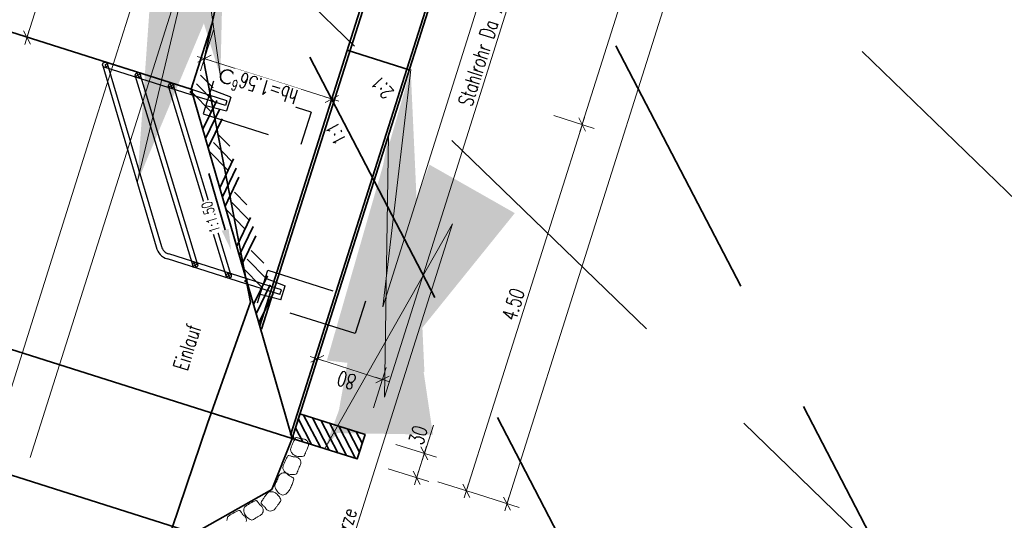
# Model space of a CAD drawing. Header units: metres. Extents: x -11 to 3521450, y 0 to 5943726.
# Tile 83 of 96: x 3521394 to 3521405, y 5943336 to 5943342. Entities that reach past the tile are written whole.
import ezdxf

# ---------------------------------------------------------------- set-up
doc = ezdxf.new("R2010")
doc.units = ezdxf.units.M
doc.header["$PDMODE"] = 35
doc.header["$PDSIZE"] = 0.1
for name, pattern in [('AUSGEZOGEN', [2, 1, 1]), ('JIS_02_0.7', [1.35, 0.75, -0.6]), ('SHORT_DASH', [1.6, 0.8, -0.8]), ('STRICHPUNKT2_2', [6.35, 3.175, -1.5875, 0, -1.5875]), ('Verdeckt2', [4.7625, 3.175, -1.5875]), ('VERDECKT2_2', [2.38125, 1.5875, -0.79375])]:
    doc.linetypes.add(name, pattern=pattern)
for name, color, linetype in [('IB_LIRA_018', 3, 'Continuous'), ('IBJ_Sonstiges', 10, 'Continuous'), ('T__SCHR', 1, 'Continuous'), ('T__TEXT', 2, 'Continuous'), ('T__VERM', 3, 'Continuous')]:
    doc.layers.add(name, color=color, linetype=linetype)
doc.layers.add('IBJ_Bestand', color=7, linetype='Continuous', true_color=0x898989)
doc.layers.add('IBJ_Rückbau', color=40, linetype='Continuous', true_color=0xffbf00)
doc.layers.add('IBJ_Hilfslinien', color=210, linetype='Continuous', plot=False)
doc.styles.add('SIMPLEX7', font='simplexd.shx', dxfattribs={"width": 0.7})
doc.styles.add('SIMPLEX8', font='simplexd.shx', dxfattribs={"width": 0.8})
doc.styles.get("Standard").update_dxf_attribs({"font": 'simplex.shx', "width": 0.7})
doc.dimstyles.new('SOFI25$0', dxfattribs={"dimtxt": 2.5, "dimasz": 0.25, "dimexe": 0.18, "dimexo": 0.0625, "dimgap": 0.675, "dimtad": 1, "dimdec": 3, "dimrnd": 0.001, "dimzin": 0, "dimdsep": 46, "dimtxsty": 'Standard', "dimblk1": 'SOF_BEMSTR1', "dimblk2": 'SOF_BEMSTR2', "dimsah": 1, "dimcen": 2.5, "dimse1": 1, "dimse2": 1, "dimclrd": 1, "dimclre": 1, "dimclrt": 1, "dimadec": 0, "dimazin": 0, "dimtfac": 1, "dimtdec": 3, "dimtmove": 0, "dimatfit": 3, "dimfxl": 1, "dimtolj": 1, "dimtzin": 0, "dimlwd": 0, "dimlwe": 0, "dimarcsym": 0})
doc.dimstyles.new('SOFI35$0', dxfattribs={"dimtxt": 3.5, "dimasz": 0.35, "dimexe": 0.18, "dimexo": 0.0625, "dimgap": 0.945, "dimtad": 1, "dimdec": 3, "dimrnd": 0.001, "dimzin": 0, "dimdsep": 46, "dimtxsty": 'Standard', "dimblk1": 'SOF_BEMSTR1', "dimblk2": 'SOF_BEMSTR2', "dimsah": 1, "dimcen": 3.5, "dimse1": 1, "dimse2": 1, "dimclrd": 1, "dimclre": 1, "dimclrt": 2, "dimadec": 0, "dimazin": 0, "dimtfac": 1, "dimtdec": 3, "dimtmove": 0, "dimatfit": 3, "dimfxl": 1, "dimtolj": 1, "dimtzin": 0, "dimlwd": 0, "dimlwe": 0, "dimarcsym": 0})
doc.dimstyles.new('SOFI35$7', dxfattribs={"dimscale": 0, "dimtxt": 3.5, "dimasz": 3.5, "dimexe": 0.18, "dimexo": 0.0625, "dimgap": 0.945, "dimtad": 1, "dimdec": 3, "dimrnd": 0.001, "dimzin": 0, "dimdsep": 46, "dimtxsty": 'Standard', "dimblk1": 'SOF_BEMSTR1', "dimblk2": 'SOF_BEMSTR2', "dimcen": 3.5, "dimse1": 1, "dimse2": 1, "dimclrd": 1, "dimclre": 1, "dimclrt": 2, "dimadec": 0, "dimazin": 0, "dimtfac": 1, "dimtdec": 3, "dimtmove": 0, "dimatfit": 0, "dimfxl": 1, "dimtolj": 1, "dimtzin": 0, "dimlwd": 0, "dimlwe": 0, "dimarcsym": 0})

# ---------------------------------------------------------------- blocks, each defined once
blk = doc.blocks.new('Druckbereich')
at = {"layer": 'IBJ_Sonstiges', "color": 7, "linetype": 'Verdeckt2', "lineweight": 35}
for p in [(70.733, 157.847, 0), (75.733, 157.847, 0)]:
    blk.add_line(p, (80.733, 167.847, 0), dxfattribs=at)
at = {"layer": 'T__TEXT', "char_height": 0.31023, "attachment_point": 1, "style": 'SIMPLEX8'}
for s, insert, rotation in [('{\\H0.5x;1:1}', (78.799, 166.227), 45), ('{\\H0.5x;2:1}', (79.492, 165.836), 60)]:
    blk.add_mtext_dynamic_manual_height_columns(s, width=7.19212, gutter_width=0.776, heights=[0], dxfattribs=dict(at, insert=insert, rotation=rotation))
blk = doc.blocks.new('A$C2bd612a1')
at = {"layer": 'IBJ_Sonstiges', "rotation": 359.9886756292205}
blk.add_blockref('Druckbereich', (-83.351, -168.328, 0), dxfattribs=at)
blk = doc.blocks.new('A$C9e748f13')
at = {"layer": 'T__VERM', "linetype": 'AUSGEZOGEN', "lineweight": 35}
blk.add_blockref('A$C2bd612a1', (1.099, -0.282, 0), dxfattribs=at)
blk = doc.blocks.new('A$C938e4b3e')
at = {"layer": 'IBJ_Sonstiges', "color": 2, "linetype": 'Continuous', "lineweight": 35}
blk.add_blockref('A$C9e748f13', (0.85, 0), dxfattribs=at)
blk = doc.blocks.new('Lichtraumprofil GC')
at = {"layer": 'IB_LIRA_018', "color": 252, "linetype": 'STRICHPUNKT2_2'}
blk.add_line((-50.599, -150.869), (-50.561, -143.87, 0), dxfattribs=at)
at = {"layer": 'IB_LIRA_018', "color": 252}
for p, q in [((-51.673, -144.214, 0), (-52.075, -144.511, 0)), ((-50.563, -144.22, 0), (-51.673, -144.214, 0)), ((-50.563, -144.22, 0), (-49.453, -144.225, 0)), ((-49.453, -144.225, 0), (-49.055, -144.528, 0)), ((-52.08, -145.461, 0), (-52.075, -144.511, 0)), ((-49.06, -145.478, 0), (-49.055, -144.528, 0)), ((-51.636, -144.714, 0), (-52.038, -145.012, 0)), ((-50.566, -144.719, 0), (-51.636, -144.714, 0)), ((-50.566, -144.719, 0), (-49.496, -144.725, 0)), ((-49.496, -144.725, 0), (-49.098, -145.027, 0)), ((-52.038, -145.012, 0), (-52.04, -145.462, 0)), ((-49.098, -145.027, 0), (-49.1, -145.477, 0)), ((-52.43, -145.46, 0), (-53.08, -147.306, 0)), ((-50.57, -145.469, 0), (-52.43, -145.46, 0)), ((-50.57, -145.469, 0), (-48.71, -145.479, 0)), ((-48.71, -145.479, 0), (-48.08, -147.333, 0)), ((-53.096, -150.356), (-53.08, -147.306, 0)), ((-48.096, -150.383), (-48.08, -147.333, 0)), ((-51.313, -150.366), (-53.096, -150.356)), ((-51.35, -150.365), (-51.351, -150.538)), ((-51.314, -150.404), (-51.313, -150.366)), ((-51.269, -150.404), (-51.314, -150.404)), ((-51.269, -150.404), (-51.268, -150.366)), ((-49.923, -150.373), (-51.268, -150.366)), ((-49.924, -150.411), (-49.923, -150.373)), ((-49.924, -150.411), (-49.879, -150.411)), ((-49.879, -150.411), (-49.878, -150.373)), ((-49.878, -150.373), (-48.096, -150.383)), ((-49.842, -150.373), (-49.843, -150.546)), ((-51.899, -150.745), (-51.877, -150.535)), ((-51.688, -150.536), (-51.877, -150.535)), ((-51.688, -150.536), (-51.54, -150.512)), ((-51.598, -150.521), (-51.599, -150.746)), ((-51.538, -150.512), (-51.514, -150.512)), ((-51.506, -150.515), (-51.479, -150.548)), ((-51.455, -150.537), (-51.464, -150.548)), ((-51.251, -150.538), (-51.455, -150.537)), ((-51.199, -150.517), (-51.227, -150.549)), ((-51.166, -150.514), (-51.192, -150.513)), ((-51.108, -150.549), (-51.161, -150.515)), ((-50.086, -150.554), (-50.033, -150.521)), ((-50.027, -150.52), (-50.002, -150.52)), ((-49.994, -150.523), (-49.967, -150.556)), ((-49.687, -150.525), (-49.715, -150.557)), ((-49.655, -150.522), (-49.68, -150.521)), ((-49.506, -150.547), (-49.653, -150.522)), ((-49.596, -150.532), (-49.597, -150.757)), ((-51.87, -150.611), (-51.883, -150.592)), ((-51.863, -150.745), (-51.87, -150.611)), ((-51.598, -150.612), (-51.87, -150.611)), ((-51.107, -150.549), (-51.598, -150.612)), ((-51.251, -150.538), (-51.242, -150.549)), ((-51.107, -150.549), (-50.797, -150.581)), ((-50.797, -150.581), (-50.798, -150.751)), ((-50.597, -150.582), (-50.797, -150.581)), ((-50.597, -150.582), (-50.397, -150.583)), ((-50.397, -150.583), (-50.398, -150.753)), ((-50.087, -150.554), (-50.397, -150.583)), ((-50.087, -150.554), (-49.596, -150.623)), ((-49.943, -150.545), (-49.952, -150.556)), ((-49.943, -150.545), (-49.739, -150.546)), ((-49.739, -150.546), (-49.73, -150.557)), ((-49.596, -150.623), (-49.324, -150.624)), ((-49.506, -150.547), (-49.317, -150.548)), ((-49.332, -150.758), (-49.324, -150.624)), ((-49.324, -150.624), (-49.311, -150.606)), ((-49.297, -150.759), (-49.317, -150.548)), ((-50.598, -150.752), (-51.899, -150.745)), ((-50.598, -150.752), (-49.297, -150.759))]:
    blk.add_line(p, q, dxfattribs=at)
at = {"layer": 'IB_LIRA_018', "color": 252, "linetype": 'VERDECKT2_2'}
for p, q in [((-52.281, -146.465, 0), (-51.641, -145.624, 0)), ((-51.641, -145.624, 0), (-50.571, -145.629, 0)), ((-49.501, -145.635, 0), (-50.571, -145.629, 0)), ((-48.869, -146.484, 0), (-49.501, -145.635, 0)), ((-52.439, -146.77, 0), (-52.281, -146.465, 0)), ((-48.715, -146.789, 0), (-48.869, -146.484, 0)), ((-52.439, -146.77, 0), (-52.277, -149.981)), ((-48.715, -146.789, 0), (-48.911, -149.998)), ((-52.277, -149.981), (-52.177, -149.981)), ((-51.87, -150.283), (-52.177, -149.981)), ((-49.32, -150.296), (-49.011, -149.998)), ((-48.911, -149.998), (-49.011, -149.998)), ((-51.431, -150.285), (-51.87, -150.283)), ((-51.268, -150.286), (-49.923, -150.293)), ((-49.76, -150.294), (-49.32, -150.296))]:
    blk.add_line(p, q, dxfattribs=at)
at = {"layer": 'IB_LIRA_018', "color": 252, "linetype": 'Verdeckt2'}
for p, q in [((-52.792, -149.598), (-52.78, -147.308, 0)), ((-52.78, -147.308, 0), (-52.412, -147.31, 0)), ((-48.38, -147.331, 0), (-48.748, -147.329, 0)), ((-48.392, -149.621), (-48.38, -147.331, 0)), ((-53.092, -149.596), (-52.296, -149.6)), ((-48.092, -149.623), (-48.888, -149.618)), ((-51.432, -150.365), (-51.431, -150.285)), ((-51.268, -150.366), (-51.268, -150.286)), ((-49.923, -150.293), (-49.923, -150.373)), ((-49.76, -150.294), (-49.76, -150.374))]:
    blk.add_line(p, q, dxfattribs=at)
at = {"layer": 'IB_LIRA_018', "color": 252}
for points in [[(-51.386, -150.379, 0.078026), (-51.386, -150.38), (-51.387, -150.415, 0.291961), (-51.386, -150.417), (-51.364, -150.428, -0.22882), (-51.362, -150.431, -0.029246), (-51.36, -150.442, -0.014803), (-51.359, -150.455, -0.010518), (-51.359, -150.474, -0.010518), (-51.359, -150.493, -0.014803), (-51.36, -150.507, -0.027896), (-51.362, -150.517, -0.331975), (-51.367, -150.521), (-51.402, -150.525), (-51.424, -150.526, 0.403193), (-51.426, -150.528), (-51.426, -150.535, 0.414214), (-51.424, -150.537), (-51.351, -150.538), (-51.278, -150.538, 0.414214), (-51.276, -150.535), (-51.276, -150.529, 0.403193), (-51.278, -150.526), (-51.3, -150.525), (-51.335, -150.521, -0.331975), (-51.34, -150.517, -0.027896), (-51.341, -150.507, -0.014803), (-51.342, -150.493, -0.010518), (-51.342, -150.474, -0.010518), (-51.342, -150.455, -0.014803), (-51.341, -150.442, -0.029246), (-51.339, -150.431, -0.22882), (-51.336, -150.428), (-51.315, -150.418, 0.291961), (-51.314, -150.416), (-51.314, -150.38, 0.078026), (-51.314, -150.38)], [(-49.878, -150.387, 0.078026), (-49.878, -150.388), (-49.879, -150.423, 0.291961), (-49.877, -150.425), (-49.856, -150.436, -0.22882), (-49.853, -150.439, -0.029246), (-49.852, -150.45, -0.014803), (-49.851, -150.463, -0.010518), (-49.851, -150.482, -0.010518), (-49.851, -150.501, -0.014803), (-49.852, -150.515, -0.027896), (-49.854, -150.525, -0.331975), (-49.858, -150.529), (-49.894, -150.533), (-49.915, -150.534, 0.403193), (-49.918, -150.536), (-49.918, -150.543, 0.414214), (-49.915, -150.545), (-49.843, -150.546), (-49.77, -150.546, 0.414214), (-49.768, -150.543), (-49.767, -150.537, 0.403193), (-49.77, -150.534), (-49.791, -150.533), (-49.827, -150.529, -0.331975), (-49.831, -150.525, -0.027896), (-49.833, -150.515, -0.014803), (-49.834, -150.501, -0.010518), (-49.834, -150.482, -0.010518), (-49.834, -150.463, -0.014803), (-49.832, -150.45, -0.029246), (-49.831, -150.439, -0.22882), (-49.828, -150.436), (-49.807, -150.426, 0.291961), (-49.805, -150.424), (-49.806, -150.388, 0.078026), (-49.806, -150.388)]]:
    blk.add_lwpolyline(points, format="xyb", dxfattribs=at)
for centre, radius, start, end in [((-51.378, -150.382), 0.00834, 123.6153, 160.8051), ((-51.365, -150.394), 0.0259, 111.7788, 134.1015), ((-51.356, -150.416), 0.0503, 99.2357, 111.7788), ((-51.35, -150.452), 0.0869, 90.1644, 99.2357), ((-51.351, -150.452), 0.0869, 80.1573, 89.2285), ((-51.345, -150.416), 0.0503, 67.6141, 80.1573), ((-51.336, -150.394), 0.0259, 45.2915, 67.6141), ((-51.322, -150.382), 0.00834, 18.5878, 55.7777), ((-49.87, -150.39), 0.00834, 123.6153, 160.8051), ((-49.856, -150.402), 0.0259, 111.7788, 134.1015), ((-49.847, -150.424), 0.0503, 99.2357, 111.7788), ((-49.841, -150.46), 0.0869, 90.1644, 99.2357), ((-49.843, -150.46), 0.0869, 80.1573, 89.2285), ((-49.837, -150.424), 0.0503, 67.6141, 80.1573), ((-49.827, -150.402), 0.0259, 45.2915, 67.6141), ((-49.814, -150.39), 0.00834, 18.5878, 55.7777), ((-51.538, -150.522), 0.01, 89.6965, 99.2705), ((-51.514, -150.522), 0.01, 39.7267, 89.6965), ((-51.192, -150.523), 0.01, 89.6965, 139.6662), ((-51.166, -150.524), 0.01, 57.6911, 89.6965), ((-50.027, -150.53), 0.01, 89.6965, 121.7018), ((-50.002, -150.53), 0.01, 39.7267, 89.6965), ((-49.68, -150.531), 0.01, 89.6965, 139.6662), ((-49.655, -150.532), 0.01, 80.1225, 89.6965), ((-51.471, -150.541), 0.01, 219.7267, 319.6662), ((-51.234, -150.543), 0.01, 219.7267, 319.6662), ((-51.106, -150.546), 0.0025, 237.6911, 264.1689), ((-50.087, -150.552), 0.0025, 275.224, 301.7018), ((-49.959, -150.549), 0.01, 219.7267, 319.6662), ((-49.722, -150.551), 0.01, 219.7267, 319.6662)]:
    blk.add_arc(centre, radius, start, end, dxfattribs=at)
at = {"layer": 'T__TEXT', "color": 252, "lineweight": 35, "insert": (-52.06, -142.957, 0), "char_height": 0.175, "attachment_point": 1, "rotation": 359.6963, "style": 'SIMPLEX8'}
blk.add_mtext_dynamic_manual_height_columns('Lichtraumprofil GC nach EBO ', width=4.62807, gutter_width=0.875, heights=[0], dxfattribs=at)
blk = doc.blocks.new('*D91')
at = {"layer": 'Defpoints', "color": 0, "linetype": 'AUSGEZOGEN', "lineweight": 35, "transparency": 16777216}
for p in [(3521400.184, 5943347.468), (3521397.105, 5943337.953), (3521397.156, 5943337.937)]:
    blk.add_point(p, dxfattribs=at)
at = {"layer": 'T__VERM', "color": 2, "linetype": 'AUSGEZOGEN', "lineweight": 35, "transparency": 16777216, "insert": (3521398.491, 5943342.759), "char_height": 0.175, "attachment_point": 5, "rotation": 72.3699}
blk.add_mtext('\\A1;\\A1;0.13%', dxfattribs=at)
blk = doc.blocks.new('SOF_BEMSTR1')
at = {"color": 0, "linetype": 'ByBlock', "lineweight": -2}
for p, q in [((0, 20), (0, -8.5)), ((3.535, 3.535), (-3.535, -3.535)), ((-5, 0), (5, 0))]:
    blk.add_line(p, q, dxfattribs=at)
blk = doc.blocks.new('SOF_BEMSTR2')
at = {"color": 0, "linetype": 'ByBlock', "lineweight": -2}
for p, q in [((0, -20), (0, 8.5)), ((3.535, 3.535), (-3.535, -3.535)), ((-5, 0), (5, 0))]:
    blk.add_line(p, q, dxfattribs=at)
blk = doc.blocks.new('*D92')
at = {"layer": 'Defpoints', "color": 0, "linetype": 'AUSGEZOGEN', "lineweight": 35, "transparency": 16777216}
for p in [(3521395.864, 5943340.652), (3521395.89, 5943340.659), (3521397.143, 5943336.23)]:
    blk.add_point(p, dxfattribs=at)
at = {"layer": 'T__VERM', "color": 1, "linetype": 'AUSGEZOGEN', "lineweight": 35, "transparency": 16777216, "insert": (3521396.062, 5943339.717), "char_height": 0.125, "attachment_point": 5, "rotation": 106.1344, "bg_fill": 3, "box_fill_scale": 1.1, "bg_fill_color": 256, "bg_fill_true_color": 13158600, "bg_fill_transparency": 0}
blk.add_mtext('\\A1;\\A1;1:1.50', dxfattribs=at)
blk = doc.blocks.new('SOF_BEMNEIGA')
at = {"color": 0, "linetype": 'ByBlock', "lineweight": -2}
blk.add_line((-3.300454, 0), (2.177386, 0), dxfattribs=at)
blk.add_solid([(2.177386, 0.333333), (2.177386, -0.333333), (4.177386, 0)], dxfattribs=at)
blk = doc.blocks.new('*D98')
at = {"layer": 'Defpoints', "color": 0, "linetype": 'AUSGEZOGEN', "lineweight": 35, "transparency": 16777216}
for p in [(3521395.603, 5943342.127), (3521393.908, 5943341.824), (3521395.367, 5943341.362)]:
    blk.add_point(p, dxfattribs=at)
at = {"layer": 'T__VERM', "color": 1, "linetype": 'AUSGEZOGEN', "lineweight": 0, "transparency": 16777216}
blk.add_line((3521394.144, 5943342.57), (3521393.913, 5943341.841), dxfattribs=at)
at = {"layer": 'T__VERM', "color": 1, "linetype": 'AUSGEZOGEN', "lineweight": 0, "transparency": 16777216, "xscale": 0.0175, "yscale": 0.0175, "zscale": 0.0175}
for name, p, rotation in [('SOF_BEMSTR2', (3521394.149, 5943342.587), 72.4443742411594), ('SOF_BEMSTR1', (3521393.908, 5943341.824), 252.4443742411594)]:
    blk.add_blockref(name, p, dxfattribs=dict(at, rotation=rotation))
at = {"layer": 'T__VERM', "color": 2, "linetype": 'AUSGEZOGEN', "lineweight": 35, "transparency": 16777216, "insert": (3521393.9, 5943342.246), "char_height": 0.175, "attachment_point": 5, "rotation": 72.4444}
blk.add_mtext('\\A1;\\A1;80{\\H.7x;\\S^ ;}', dxfattribs=at)
blk = doc.blocks.new('SOFEDBLK1')
at = {"color": 0, "linetype": 'Continuous', "lineweight": 35}
for p, q in [((0, 0), (1, 1)), ((0.4, 0), (1.4, 1)), ((0.8, 0), (1.8, 1)), ((1.7, 0.9), (2.7, 0.3)), ((2.35, 1), (3, 0.6)), ((1.4, 0.6), (2.4, 0))]:
    blk.add_line(p, q, dxfattribs=at)
blk = doc.blocks.new('*U99', base_point=(3521396.627, 5943338.479))
at = {"color": 0, "linetype": 'Continuous', "lineweight": -2, "xscale": 0.2795936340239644, "yscale": -0.25}
for p, rotation in [((3521396.033, 5943340.533), 106.1344418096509), ((3521396.231, 5943339.848), 106.1344418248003), ((3521396.429, 5943339.163), 106.1344418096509), ((3521396.627, 5943338.479), 106.1344418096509)]:
    blk.add_blockref('SOFEDBLK1', p, dxfattribs=dict(at, rotation=rotation))
blk = doc.blocks.new('*D100')
at = {"layer": 'Defpoints', "color": 0, "linetype": 'AUSGEZOGEN', "lineweight": 35, "transparency": 16777216}
blk.add_point((3521397.483, 5943341.103), dxfattribs=at)
at = {"layer": 'T__VERM', "color": 1, "linetype": 'AUSGEZOGEN', "lineweight": 0, "transparency": 16777216}
blk.add_line((3521397.466, 5943341.108), (3521396.006, 5943341.57), dxfattribs=at)
at = {"layer": 'T__VERM', "color": 1, "linetype": 'AUSGEZOGEN', "lineweight": 0, "transparency": 16777216, "xscale": 0.0175, "yscale": 0.0175, "zscale": 0.0175}
for name, p, rotation in [('SOF_BEMSTR2', (3521395.989, 5943341.575), 162.4443742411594), ('SOF_BEMSTR1', (3521397.483, 5943341.103), 342.4443742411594)]:
    blk.add_blockref(name, p, dxfattribs=dict(at, rotation=rotation))
at = {"layer": 'T__VERM', "color": 2, "linetype": 'AUSGEZOGEN', "lineweight": 35, "transparency": 16777216, "insert": (3521396.695, 5943341.21), "char_height": 0.175, "attachment_point": 5, "rotation": 162.4444, "bg_fill": 3, "box_fill_scale": 1.1, "bg_fill_color": 256, "bg_fill_true_color": 13158600, "bg_fill_transparency": 0}
blk.add_mtext('\\A1;\\A1;hb=1.56{\\H.7x;\\S6^ ;}', dxfattribs=at)
at = {"layer": 'Defpoints', "color": 0, "linetype": 'AUSGEZOGEN', "lineweight": 35, "transparency": 16777216}
blk.add_point((3521395.989, 5943341.575), dxfattribs=at)
blk.add_point((3521395.989, 5943341.575), dxfattribs=at)
blk = doc.blocks.new('*D104')
at = {"layer": 'Defpoints', "color": 0, "linetype": 'AUSGEZOGEN', "lineweight": 35, "transparency": 16777216}
for p in [(3521399.753, 5943345.732), (3521398.39, 5943341.444), (3521400.418, 5943340.802)]:
    blk.add_point(p, dxfattribs=at)
at = {"layer": 'T__VERM', "color": 1, "linetype": 'AUSGEZOGEN', "lineweight": 0, "transparency": 16777216}
blk.add_line((3521401.77, 5943345.076), (3521400.423, 5943340.819), dxfattribs=at)
at = {"layer": 'T__VERM', "color": 1, "linetype": 'AUSGEZOGEN', "lineweight": 0, "transparency": 16777216, "xscale": 0.0175, "yscale": 0.0175, "zscale": 0.0175}
for name, p, rotation in [('SOF_BEMSTR1', (3521401.775, 5943345.093), 72.4443742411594), ('SOF_BEMSTR2', (3521400.418, 5943340.802), 252.4443742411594)]:
    blk.add_blockref(name, p, dxfattribs=dict(at, rotation=rotation))
at = {"layer": 'T__VERM', "color": 2, "linetype": 'AUSGEZOGEN', "lineweight": 35, "transparency": 16777216, "insert": (3521400.968, 5943342.988), "char_height": 0.175, "attachment_point": 5, "rotation": 72.4444}
blk.add_mtext('\\A1;\\A1;4.50{\\H.7x;\\S^ ;}', dxfattribs=at)
blk = doc.blocks.new('*D105')
at = {"layer": 'Defpoints', "color": 0, "linetype": 'AUSGEZOGEN', "lineweight": 35, "transparency": 16777216}
for p in [(3521398.39, 5943341.444), (3521397.008, 5943337.16), (3521399.06, 5943336.511)]:
    blk.add_point(p, dxfattribs=at)
at = {"layer": 'T__VERM', "color": 1, "linetype": 'AUSGEZOGEN', "lineweight": 0, "transparency": 16777216}
blk.add_line((3521400.412, 5943340.785), (3521399.065, 5943336.528), dxfattribs=at)
at = {"layer": 'T__VERM', "color": 1, "linetype": 'AUSGEZOGEN', "lineweight": 0, "transparency": 16777216, "xscale": 0.0175, "yscale": 0.0175, "zscale": 0.0175}
for name, p, rotation in [('SOF_BEMSTR1', (3521400.418, 5943340.802), 72.4443742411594), ('SOF_BEMSTR2', (3521399.06, 5943336.511), 252.4443742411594)]:
    blk.add_blockref(name, p, dxfattribs=dict(at, rotation=rotation))
at = {"layer": 'T__VERM', "color": 2, "linetype": 'AUSGEZOGEN', "lineweight": 35, "transparency": 16777216, "insert": (3521399.61, 5943338.697), "char_height": 0.175, "attachment_point": 5, "rotation": 72.4444}
blk.add_mtext('\\A1;\\A1;4.50{\\H.7x;\\S^ ;}', dxfattribs=at)
blk = doc.blocks.new('*D106')
at = {"layer": 'Defpoints', "color": 0, "linetype": 'AUSGEZOGEN', "lineweight": 35, "transparency": 16777216}
for p in [(3521402.542, 5943354.575), (3521397.008, 5943337.16), (3521399.536, 5943336.361)]:
    blk.add_point(p, dxfattribs=at)
at = {"layer": 'T__VERM', "color": 1, "linetype": 'AUSGEZOGEN', "lineweight": 0, "transparency": 16777216}
blk.add_line((3521405.042, 5943353.766), (3521399.541, 5943336.378), dxfattribs=at)
at = {"layer": 'T__VERM', "color": 1, "linetype": 'AUSGEZOGEN', "lineweight": 0, "transparency": 16777216, "xscale": 0.0175, "yscale": 0.0175, "zscale": 0.0175}
for name, p, rotation in [('SOF_BEMSTR1', (3521405.047, 5943353.782), 72.4443742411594), ('SOF_BEMSTR2', (3521399.536, 5943336.361), 252.4443742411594)]:
    blk.add_blockref(name, p, dxfattribs=dict(at, rotation=rotation))
at = {"layer": 'T__VERM', "color": 2, "linetype": 'AUSGEZOGEN', "lineweight": 35, "transparency": 16777216, "insert": (3521402.163, 5943345.112), "char_height": 0.175, "attachment_point": 5, "rotation": 72.4444}
blk.add_mtext('\\A1;\\A1;18.27{\\H.7x;\\S2^ ;}', dxfattribs=at)
blk = doc.blocks.new('*D152')
at = {"layer": 'Defpoints', "color": 0, "linetype": 'AUSGEZOGEN', "lineweight": 35, "transparency": 16777216}
for p in [(3521398.076, 5943337.816), (3521397.109, 5943337.412), (3521397.872, 5943337.171)]:
    blk.add_point(p, dxfattribs=at)
at = {"layer": 'T__VERM', "color": 1, "linetype": 'AUSGEZOGEN', "lineweight": 0, "transparency": 16777216}
blk.add_line((3521397.33, 5943338.052), (3521398.059, 5943337.821), dxfattribs=at)
at = {"layer": 'T__VERM', "color": 1, "linetype": 'AUSGEZOGEN', "lineweight": 0, "transparency": 16777216, "xscale": 0.0175, "yscale": 0.0175, "zscale": 0.0175}
for name, p, rotation in [('SOF_BEMSTR1', (3521397.313, 5943338.057), 162.4443742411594), ('SOF_BEMSTR2', (3521398.076, 5943337.816), 342.4443742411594)]:
    blk.add_blockref(name, p, dxfattribs=dict(at, rotation=rotation))
at = {"layer": 'T__VERM', "color": 2, "linetype": 'AUSGEZOGEN', "lineweight": 35, "transparency": 16777216, "insert": (3521397.654, 5943337.808), "char_height": 0.175, "attachment_point": 5, "rotation": 162.4444}
blk.add_mtext('\\A1;\\A1;80{\\H.7x;\\S^ ;}', dxfattribs=at)
blk = doc.blocks.new('*D153')
at = {"layer": 'Defpoints', "color": 0, "linetype": 'AUSGEZOGEN', "lineweight": 35, "transparency": 16777216}
for p in [(3521397.872, 5943337.171), (3521398.568, 5943336.95), (3521397.781, 5943336.885)]:
    blk.add_point(p, dxfattribs=at)
at = {"layer": 'T__VERM', "color": 1, "linetype": 'AUSGEZOGEN', "lineweight": 0, "transparency": 16777216}
for p, q in [((3521398.568, 5943336.95), (3521398.673, 5943337.279)), ((3521398.483, 5943336.681), (3521398.563, 5943336.933))]:
    blk.add_line(p, q, dxfattribs=at)
at = {"layer": 'T__VERM', "color": 1, "linetype": 'AUSGEZOGEN', "lineweight": 0, "transparency": 16777216, "xscale": 0.0175, "yscale": 0.0175, "zscale": 0.0175}
for name, p, rotation in [('SOF_BEMSTR1', (3521398.568, 5943336.95), 72.4443742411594), ('SOF_BEMSTR2', (3521398.478, 5943336.664), 252.4443742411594)]:
    blk.add_blockref(name, p, dxfattribs=dict(at, rotation=rotation))
at = {"layer": 'T__VERM', "color": 2, "linetype": 'AUSGEZOGEN', "lineweight": 35, "transparency": 16777216, "insert": (3521398.495, 5943337.164), "char_height": 0.175, "attachment_point": 5, "rotation": 72.4444}
blk.add_mtext('\\A1;\\A1;30{\\H.7x;\\S^ ;}', dxfattribs=at)

msp = doc.modelspace()

# ---------------------------------------------------------------- linework, layer by layer
at = {"layer": 'IBJ_Bestand', "linetype": 'AUSGEZOGEN', "lineweight": 35}
msp.add_lwpolyline([(3521394.3139, 5943331.5351), (3521394.6762, 5943332.8389), (3521394.7827, 5943334.6012), (3521395.5258, 5943335.8227), (3521396.0244, 5943337.2991), (3521396.527, 5943338.7222), (3521395.9818, 5943341.5409), (3521396.1564, 5943342.3581), (3521396.0543, 5943342.9635), (3521396.3921, 5943343.9981), (3521396.888, 5943345.7048), (3521397.3241, 5943346.5776), (3521397.5152, 5943347.5964), (3521398.2796, 5943350.0399), (3521398.4098, 5943350.3097), (3521398.8511, 5943350.8424), (3521399.1786, 5943351.8776), (3521399.2514, 5943352.0744), (3521399.4359, 5943352.1936), (3521401.6607, 5943354.0873), (3521401.9803, 5943354.7329), (3521401.8368, 5943356.7658), (3521402.9706, 5943360.913)], dxfattribs=at)
at = {"layer": 'IBJ_Hilfslinien', "linetype": 'AUSGEZOGEN', "lineweight": 35}
for p, q in [((3521395.8345, 5943341.2181), (3521249.4576, 5943387.5268)), ((3521271.6658, 5943375.3091), (3521417.0063, 5943329.3283))]:
    msp.add_line(p, q, dxfattribs=at)
at = {"layer": 'IBJ_Rückbau', "linetype": 'AUSGEZOGEN', "lineweight": 35}
msp.add_circle((3521396.2578, 5943341.3622), 0.0817, dxfattribs=at)
at = {"layer": 'IBJ_Sonstiges', "linetype": 'AUSGEZOGEN', "lineweight": 35}
for p, q in [((3521402.5326, 5943354.5776), (3521396.9987, 5943337.1635)), ((3521402.5709, 5943354.5978), (3521397.0184, 5943337.1258)), ((3521401.5352, 5943353.7558), (3521396.6569, 5943338.4053)), ((3521401.4975, 5943353.7362), (3521396.6373, 5943338.4429)), ((3521396.0758, 5943341.9808), (3521395.8345, 5943341.2181)), ((3521396.627, 5943338.4786), (3521395.8345, 5943341.2181)), ((3521397.0184, 5943337.1258), (3521396.627, 5943338.4786)), ((3521397.0184, 5943337.1258), (3521396.7784, 5943336.5267)), ((3521396.7784, 5943336.5267), (3521395.5258, 5943335.8227))]:
    msp.add_line(p, q, dxfattribs=at)
at = {"layer": 'IBJ_Sonstiges', "linetype": 'JIS_02_0.7', "lineweight": 35, "ltscale": 2}
msp.add_line((3521398.3902, 5943341.4435), (3521397.664, 5943341.6743), dxfattribs=at)
at = {"layer": 'IBJ_Sonstiges', "color": 1, "linetype": 'AUSGEZOGEN', "lineweight": 25, "true_color": 0xff0000, "transparency": 33554687}
for p, q in [((3521394.8613, 5943341.5225), (3521394.8234, 5943341.5029)), ((3521394.8431, 5943341.465), (3521394.8234, 5943341.5029)), ((3521395.1877, 5943341.419), (3521395.2074, 5943341.3811)), ((3521395.1877, 5943341.419), (3521395.2074, 5943341.3811)), ((3521395.2452, 5943341.4008), (3521395.2074, 5943341.3811)), ((3521395.9082, 5943339.1699, 0), (3521395.234, 5943341.395)), ((3521395.1695, 5943341.3615), (3521395.2074, 5943341.3811)), ((3521395.855, 5943339.1422, 0), (3521395.1807, 5943341.3673)), ((3521395.227, 5943341.3433), (3521395.2074, 5943341.3811)), ((3521395.227, 5943341.3433), (3521395.2074, 5943341.3811)), ((3521395.5797, 5943341.2952), (3521395.5994, 5943341.2574)), ((3521395.5797, 5943341.2952), (3521395.5994, 5943341.2574)), ((3521395.6372, 5943341.277), (3521395.5994, 5943341.2574)), ((3521395.5615, 5943341.2377), (3521395.5994, 5943341.2574)), ((3521396.2469, 5943339.0186, 0), (3521395.5687, 5943341.2515)), ((3521395.619, 5943341.2195), (3521395.5994, 5943341.2574)), ((3521395.619, 5943341.2195), (3521395.5994, 5943341.2574)), ((3521396.3002, 5943339.0461, 0), (3521395.6282, 5943341.2484)), ((3521395.8345, 5943341.1512), (3521395.8526, 5943341.2087)), ((3521395.8437, 5943339.1364, 0), (3521395.8816, 5943339.156, 0)), ((3521395.8437, 5943339.1364, 0), (3521395.8816, 5943339.156, 0)), ((3521395.8619, 5943339.1939, 0), (3521395.8816, 5943339.156, 0)), ((3521395.9194, 5943339.1757, 0), (3521395.8816, 5943339.156, 0)), ((3521395.9194, 5943339.1757, 0), (3521395.8816, 5943339.156, 0)), ((3521395.9012, 5943339.1182, 0), (3521395.8816, 5943339.156, 0)), ((3521396.2358, 5943339.0126, 0), (3521396.2736, 5943339.0323, 0)), ((3521396.2358, 5943339.0126, 0), (3521396.2736, 5943339.0323, 0)), ((3521396.2539, 5943339.0701, 0), (3521396.2736, 5943339.0323, 0)), ((3521396.3114, 5943339.0519, 0), (3521396.2736, 5943339.0323, 0)), ((3521396.3114, 5943339.0519, 0), (3521396.2736, 5943339.0323, 0)), ((3521396.2933, 5943338.9944, 0), (3521396.2736, 5943339.0323, 0)), ((3521396.4914, 5943338.995), (3521396.4732, 5943338.9375))]:
    msp.add_line(p, q, dxfattribs=at)
at = {"layer": 'IBJ_Sonstiges', "color": 1, "linetype": 'Continuous', "lineweight": 25, "true_color": 0xff0000, "transparency": 33554687}
for p, q in [((3521395.8526, 5943341.2087), (3521394.8325, 5943341.5315)), ((3521395.8345, 5943341.1515), (3521394.8144, 5943341.4743)), ((3521396.4732, 5943338.9375), (3521395.5543, 5943339.2288)), ((3521396.4913, 5943338.9947), (3521395.57, 5943339.287))]:
    msp.add_line(p, q, dxfattribs=at)
at = {"layer": 'IBJ_Sonstiges', "color": 1, "lineweight": 25, "ltscale": 0.25, "true_color": 0xff0000, "transparency": 33554687}
for p, q in [((3521394.8501, 5943341.5167), (3521395.4845, 5943339.3751)), ((3521394.7963, 5943341.4902), (3521395.4242, 5943339.369))]:
    msp.add_line(p, q, dxfattribs=at)
at = {"layer": 'IBJ_Sonstiges', "color": 1, "linetype": 'SHORT_DASH', "lineweight": 25, "true_color": 0xff0000, "transparency": 33554687}
for p, q in [((3521396.0946, 5943341.3105), (3521395.974, 5943340.9291)), ((3521397.2387, 5943340.9485), (3521396.0946, 5943341.3105)), ((3521395.948, 5943341.1786), (3521395.8526, 5943341.2087)), ((3521396.0433, 5943341.1484), (3521395.948, 5943341.1786)), ((3521396.2983, 5943341.1254), (3521396.0644, 5943341.2151)), ((3521395.9299, 5943341.1214), (3521395.8345, 5943341.1515)), ((3521396.0252, 5943341.0912), (3521395.9299, 5943341.1214)), ((3521396.235, 5943341.0248), (3521396.0252, 5943341.0912)), ((3521396.2531, 5943341.082), (3521396.0433, 5943341.1484)), ((3521396.2531, 5943341.082), (3521396.235, 5943341.0248)), ((3521396.2983, 5943341.1254), (3521396.247, 5943340.9633)), ((3521395.974, 5943340.9291), (3521397.1181, 5943340.5672)), ((3521396.0041, 5943341.0245), (3521396.247, 5943340.9633)), ((3521397.2387, 5943340.9485), (3521397.1181, 5943340.5672)), ((3521396.6126, 5943338.7151), (3521396.7333, 5943339.0965)), ((3521396.7333, 5943339.0965), (3521397.8774, 5943338.7345)), ((3521396.5866, 5943338.9645), (3521396.4913, 5943338.9947)), ((3521396.7031, 5943339.0011), (3521396.9369, 5943338.9114)), ((3521396.5685, 5943338.9073), (3521396.4732, 5943338.9375)), ((3521396.6639, 5943338.8772), (3521396.5685, 5943338.9073)), ((3521396.682, 5943338.9344), (3521396.5866, 5943338.9645)), ((3521396.8736, 5943338.8108), (3521396.6639, 5943338.8772)), ((3521396.8917, 5943338.868), (3521396.682, 5943338.9344)), ((3521396.8736, 5943338.8108), (3521396.8917, 5943338.868)), ((3521396.8857, 5943338.7493), (3521396.9369, 5943338.9114)), ((3521396.8857, 5943338.7493), (3521396.6428, 5943338.8104)), ((3521397.7567, 5943338.3531), (3521396.6126, 5943338.7151)), ((3521397.8774, 5943338.7345), (3521397.7567, 5943338.3531))]:
    msp.add_line(p, q, dxfattribs=at)
at = {"layer": 'IBJ_Sonstiges', "lineweight": 18}
for points in [[(3521396.999, 5943336.9986, 0.1457395), (3521396.9999, 5943336.9825, 0.067168), (3521397.0159, 5943336.9522, 0.1271197), (3521397.0449, 5943336.9278, 0.087675), (3521397.0974, 5943336.9131, 0.0764128), (3521397.1495, 5943336.916, 0.2455), (3521397.1627, 5943336.9269, 0.0066288), (3521397.1725, 5943336.951, -0.0049768), (3521397.1855, 5943336.9832, -0.0023735), (3521397.1978, 5943337.0126, 0.0035161), (3521397.2061, 5943337.0324, 0.1072282), (3521397.2091, 5943337.0494, 0.0673494), (3521397.2044, 5943337.0763, 0.1432538), (3521397.1868, 5943337.1025, 0.128521), (3521397.155, 5943337.1174, 0.0679968), (3521397.1332, 5943337.1184, -0.0962852), (3521397.1178, 5943337.12, -0.0350216), (3521397.1041, 5943337.1252, 0.0324718), (3521397.0894, 5943337.1309, 0.043487), (3521397.0683, 5943337.1356, 0.157016), (3521397.0622, 5943337.1345, 0.1239915), (3521397.0573, 5943337.1301, 0.0289313), (3521397.0433, 5943337.1059, 0.0092719), (3521397.025, 5943337.0683, 0.0107023), (3521397.0105, 5943337.0351, 0.0210705), (3521397.0043, 5943337.0179, 0.0192597)], [(3521396.9086, 5943336.7877, 0.1457395), (3521396.9095, 5943336.7717, 0.067168), (3521396.9255, 5943336.7413, 0.1271197), (3521396.9545, 5943336.7169, 0.087675), (3521397.007, 5943336.7023, 0.0764128), (3521397.0591, 5943336.7051, 0.2455), (3521397.0723, 5943336.716, 0.0066288), (3521397.0821, 5943336.7401, -0.0049768), (3521397.0951, 5943336.7723, -0.0023735), (3521397.1074, 5943336.8017, 0.0035161), (3521397.1157, 5943336.8215, 0.1072282), (3521397.1187, 5943336.8385, 0.0673494), (3521397.114, 5943336.8654, 0.1432538), (3521397.0964, 5943336.8916, 0.128521), (3521397.0646, 5943336.9065, 0.0679968), (3521397.0428, 5943336.9075, -0.0962852), (3521397.0273, 5943336.9091, -0.0350216), (3521397.0137, 5943336.9143, 0.0324718), (3521396.999, 5943336.92, 0.043487), (3521396.9779, 5943336.9247, 0.157016), (3521396.9718, 5943336.9236, 0.1239915), (3521396.9669, 5943336.9192, 0.0289313), (3521396.9529, 5943336.8951, 0.0092719), (3521396.9346, 5943336.8574, 0.0107023), (3521396.9201, 5943336.8242, 0.0210705), (3521396.9139, 5943336.807, 0.0192597)], [(3521396.9826, 5943336.516, -0.0575067), (3521396.9692, 5943336.4977, -0.0354919), (3521396.9425, 5943336.4726, -0.2565651), (3521396.8978, 5943336.4645, -0.1583762), (3521396.8409, 5943336.5065, -0.0812281), (3521396.8157, 5943336.5574, -0.1784124), (3521396.8172, 5943336.5839, -0.0037554), (3521396.8297, 5943336.612, 0.003879), (3521396.8418, 5943336.6393, 0.0026525), (3521396.854, 5943336.6677, -0.003632), (3521396.8629, 5943336.6884, -0.1072282), (3521396.873, 5943336.7024, -0.0673495), (3521396.8955, 5943336.7177, -0.1432538), (3521396.9266, 5943336.7232, -0.128521), (3521396.9594, 5943336.7108, -0.0679969), (3521396.9754, 5943336.6958, 0.0962852), (3521396.9872, 5943336.6858, 0.0350216), (3521397.0005, 5943336.6796, -0.0324718), (3521397.0148, 5943336.673, -0.043487), (3521397.0329, 5943336.6611, -0.1570159), (3521397.0363, 5943336.656, -0.1239915), (3521397.0365, 5943336.6494, -0.0289314), (3521397.0289, 5943336.6225, -0.0092719), (3521397.0114, 5943336.5744, -0.017665), (3521397.0008, 5943336.5497, -0.014107), (3521396.9962, 5943336.5406, -0.005136)], [(3521396.7362, 5943336.4913, -0.1457395), (3521396.7505, 5943336.4986, -0.067168), (3521396.7847, 5943336.5004, -0.1271197), (3521396.8205, 5943336.4879, -0.087675), (3521396.8599, 5943336.4503, -0.0764128), (3521396.884, 5943336.404, -0.2455), (3521396.8814, 5943336.3871, -0.0066288), (3521396.8657, 5943336.3663, 0.0049768), (3521396.8447, 5943336.3388, 0.0023735), (3521396.8257, 5943336.3131, -0.0035161), (3521396.8129, 5943336.2959, -0.1072282), (3521396.7998, 5943336.2846, -0.0673494), (3521396.7743, 5943336.2749, -0.1432538), (3521396.7428, 5943336.2767, -0.128521), (3521396.7138, 5943336.2964, -0.0679968), (3521396.7017, 5943336.3147, 0.0962852), (3521396.6925, 5943336.3271, 0.0350216), (3521396.681, 5943336.3362, -0.0324718), (3521396.6686, 5943336.3459, -0.043487), (3521396.6538, 5943336.3617, -0.157016), (3521396.6516, 5943336.3675, -0.1239915), (3521396.653, 5943336.3739, -0.0289313), (3521396.6665, 5943336.3983, -0.0092719), (3521396.6896, 5943336.4333, -0.0107023), (3521396.7107, 5943336.4627, -0.0210705), (3521396.7223, 5943336.4768, -0.0192597)], [(3521396.4651, 5943336.3256, 0.1457395), (3521396.4563, 5943336.3121, 0.067168), (3521396.4509, 5943336.2783, 0.1271197), (3521396.4596, 5943336.2414, 0.087675), (3521396.4929, 5943336.1982, 0.0764128), (3521396.5364, 5943336.1694, 0.2455), (3521396.5535, 5943336.1702, 0.0066288), (3521396.5758, 5943336.1837, -0.0049768), (3521396.6054, 5943336.2017, -0.0023735), (3521396.6328, 5943336.2179, 0.0035161), (3521396.6514, 5943336.2288, 0.1072282), (3521396.6639, 5943336.2407, 0.0673494), (3521396.6762, 5943336.265, 0.1432538), (3521396.6778, 5943336.2965, 0.128521), (3521396.6612, 5943336.3275, 0.0679968), (3521396.6443, 5943336.3414, -0.0962852), (3521396.6329, 5943336.3519, -0.0350216), (3521396.6251, 5943336.3642, 0.0324718), (3521396.6167, 5943336.3776, 0.043487), (3521396.6026, 5943336.394, 0.157016), (3521396.5971, 5943336.3967, 0.1239915), (3521396.5905, 5943336.3961, 0.0289313), (3521396.5648, 5943336.3852, 0.0092719), (3521396.5277, 5943336.3659, 0.0107023), (3521396.4962, 5943336.348, 0.0210705), (3521396.4809, 5943336.3379, 0.0192597)]]:
    msp.add_lwpolyline(points, format="xyb", close=True, dxfattribs=at)
msp.add_lwpolyline([(3521396.4777, 5943336.15, 0.1432538), (3521396.4792, 5943336.1816, 0.128521), (3521396.4627, 5943336.2125, 0.0679968), (3521396.4458, 5943336.2264, -0.0962852), (3521396.4343, 5943336.2369, -0.0350216), (3521396.4265, 5943336.2492, 0.0324718), (3521396.4182, 5943336.2626, 0.043487), (3521396.404, 5943336.279, 0.157016), (3521396.3985, 5943336.2817, 0.1239915), (3521396.3919, 5943336.2811, 0.0289313), (3521396.3662, 5943336.2702, 0.0092719), (3521396.3291, 5943336.2509, 0.0107023), (3521396.2976, 5943336.233, 0.0210705), (3521396.2823, 5943336.2229, 0.0192597), (3521396.2665, 5943336.2106, 0.1457395), (3521396.2577, 5943336.1972, 0.067168), (3521396.2524, 5943336.1633, 0.1271197)], format="xyb", dxfattribs=at)
at = {"layer": 'IBJ_Sonstiges', "color": 1, "linetype": 'AUSGEZOGEN', "lineweight": 25, "true_color": 0xff0000, "transparency": 33554687}
for centre in [(3521394.8234, 5943341.5029), (3521395.2074, 5943341.3811), (3521395.5994, 5943341.2574), (3521395.8816, 5943339.156, 0), (3521396.2736, 5943339.0323, 0)]:
    msp.add_circle(centre, 0.03, dxfattribs=at)
at = {"layer": 'IBJ_Sonstiges', "color": 1, "linetype": 'Continuous', "lineweight": 25, "ltscale": 0.25, "true_color": 0xff0000, "transparency": 33554687}
for centre in [(3521395.834, 5943341.183), (3521396.4728, 5943338.9693)]:
    msp.add_circle(centre, 0.01, dxfattribs=at)
at = {"layer": 'IBJ_Sonstiges', "color": 1, "linetype": 'AUSGEZOGEN', "lineweight": 25, "true_color": 0xff0000, "transparency": 33554687}
for radius, start in [(0.1802, 190.77091), (0.1199, 193.30607)]:
    msp.add_arc((3521395.6012, 5943339.4027), radius, start, 254.92223, dxfattribs=at)

# ---------------------------------------------------------------- block references
at = {"layer": 'IBJ_Bestand', "linetype": 'AUSGEZOGEN', "lineweight": 35, "rotation": 73.1475996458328}
msp.add_blockref('Lichtraumprofil GC', (3521267.097, 5943436.5317, 0), dxfattribs=at)
at = {"layer": 'IBJ_Sonstiges', "linetype": 'AUSGEZOGEN', "lineweight": 35, "rotation": 72.50070068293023}
for p in [(3521397.3986, 5943348.0685, 0), (3521396.0088, 5943343.7136, 0)]:
    msp.add_blockref('A$C938e4b3e', p, dxfattribs=at)
at = {"layer": 'IBJ_Sonstiges'}
msp.add_blockref('*U99', (3521396.627, 5943338.4786), dxfattribs=at)
at = {"layer": 'T__VERM', "color": 1, "linetype": 'AUSGEZOGEN', "lineweight": 35, "xscale": 0.125, "yscale": 0.125, "zscale": 0.125, "rotation": 286.1344418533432}
msp.add_blockref('SOF_BEMNEIGA', (3521396.1567, 5943339.8311), dxfattribs=at)

# ---------------------------------------------------------------- texts
at = {"layer": 'T__TEXT', "color": 2, "linetype": 'Continuous', "lineweight": 35, "insert": (3521395.6203, 5943337.9614, 0), "char_height": 0.175, "width": 0.82568, "attachment_point": 1, "rotation": 72.44437, "style": 'SIMPLEX7'}
msp.add_mtext('Einlauf ', dxfattribs=at)
at = {"layer": 'T__VERM', "color": 2, "linetype": 'AUSGEZOGEN', "lineweight": 35, "insert": (3521399.1243, 5943341.004), "char_height": 0.175, "attachment_point": 7, "rotation": 72.44437}
msp.add_mtext('\\A1;Stahlrohr Da 762x30', dxfattribs=at)

# ---------------------------------------------------------------- dimensions: what is measured, and where the dimension line sits
at = {"layer": 'T__VERM', "linetype": 'AUSGEZOGEN', "lineweight": 35}
for base, p1, p2, text, picture, middle in [((3521399.5356, 5943336.3609), (3521402.5422, 5943354.5748), (3521397.0084, 5943337.1604), '\\A1;18.27{\\H.7x;\\S2^ ;}', '*D106', (3521402.1629, 5943345.1122)), ((3521400.4176, 5943340.8021), (3521399.7531, 5943345.7322), (3521398.3902, 5943341.4435), '\\A1;4.50{\\H.7x;\\S^ ;}', '*D104', (3521400.9678, 5943342.988)), ((3521399.0601, 5943336.5113), (3521398.3902, 5943341.4435), (3521397.0084, 5943337.1604), '\\A1;4.50{\\H.7x;\\S^ ;}', '*D105', (3521399.6104, 5943338.6974))]:
    dim = msp.add_linear_dim(base=base, p1=p1, p2=p2, angle=72.44437, text=text, dimstyle='SOFI35$0', dxfattribs=at)
    dim.commit()
    dim.dimension.update_dxf_attribs({"geometry": picture, "text_midpoint": middle})
dim = msp.add_aligned_dim(p1=(3521400.1843, 5943347.4678), p2=(3521397.1556, 5943337.9375), distance=-0.0528, text='\\A1;0.13%', dimstyle='SOFI35$0', override={"dimsd1": 1, "dimsd2": 1}, dxfattribs=at)
dim.commit()
dim.dimension.update_dxf_attribs({"geometry": '*D91', "text_midpoint": (3521398.4912, 5943342.7594)})
for base, p1, p2, text, picture, middle in [((3521393.908, 5943341.824), (3521395.6032, 5943342.1267), (3521395.3673, 5943341.3623), '\\A1;80{\\H.7x;\\S^ ;}', '*D98', (3521393.9002, 5943342.246)), ((3521398.5683, 5943336.9501), (3521397.7811, 5943336.8845), (3521397.8716, 5943337.1706), '\\A1;30{\\H.7x;\\S^ ;}', '*D153', (3521398.4946, 5943337.1637))]:
    dim = msp.add_linear_dim(base=base, p1=p1, p2=p2, angle=72.44437, text=text, dimstyle='SOFI35$0', override={"dimblk1": 'SOF_BEMSTR2', "dimblk2": 'SOF_BEMSTR1'}, dxfattribs=at)
    dim.commit()
    dim.dimension.update_dxf_attribs({"geometry": picture, "text_midpoint": middle})

# ---------------------------------------------------------------- leaders
at = {"layer": 'T__VERM', "linetype": 'AUSGEZOGEN', "lineweight": 35, "annotation_type": 0, "has_hookline": 1, "horizontal_direction": (0.301632, 0.953425, 0)}
for points, hookline_direction, text_width in [([(3521396.1761, 5943341.3656), (3521395.7765, 5943344.2134), (3521394.7208, 5943340.8765)], 1, 2.8058), ([(3521395.2009, 5943340.1231), (3521395.9151, 5943343.1246), (3521394.8594, 5943339.7876)], 1, 2.0825), ([(3521398.1474, 5943340.6785), (3521398.0994, 5943337.6077), (3521399.1551, 5943340.9447)], 0, 1.9425), ([(3521397.3997, 5943337.0052), (3521398.896, 5943339.6414), (3521397.8403, 5943336.3044)], 1, 1.1433)]:
    msp.add_leader(points, dimstyle='SOFI35$7', override={"dimscale": 0}, dxfattribs=dict(at, hookline_direction=hookline_direction, text_width=text_width))

# ---------------------------------------------------------------- next in the draw order: dimensions: what is measured, and where the dimension line sits
at = {"layer": 'T__VERM', "linetype": 'AUSGEZOGEN', "lineweight": 35}
dim = msp.add_linear_dim(base=(3521395.9891, 5943341.5751), p1=(3521397.4826, 5943341.1026), p2=(3521395.9891, 5943341.5751), angle=162.44437, text='\\A1;hb=1.56{\\H.7x;\\S6^ ;}', dimstyle='SOFI35$0', override={"dimpost": 'hb=<>', "dimtfill": 1}, dxfattribs=at)
dim.commit()
dim.dimension.update_dxf_attribs({"geometry": '*D100', "text_midpoint": (3521396.6952, 5943341.2104)})

# ---------------------------------------------------------------- next in the draw order: dimensions: what is measured, and where the dimension line sits
dim = msp.add_linear_dim(base=(3521395.8896, 5943340.6594), p1=(3521397.1435, 5943336.2305), p2=(3521395.8644, 5943340.6521), angle=106.13444, text='\\A1;1:1.50', dimstyle='SOFI25$0', override={"dimsd1": 1, "dimsd2": 1, "dimtfill": 1}, dxfattribs=at)
dim.commit()
dim.dimension.update_dxf_attribs({"geometry": '*D92', "text_midpoint": (3521396.1545, 5943339.7436), "dimtype": 161})

# ---------------------------------------------------------------- next in the draw order: leaders
at = {"layer": 'T__VERM', "linetype": 'AUSGEZOGEN', "lineweight": 35, "annotation_type": 0, "has_hookline": 1, "hookline_direction": 0, "text_width": 1.1025, "horizontal_direction": (0.301632, 0.953425, 0)}
msp.add_leader([(3521398.4072, 5943341.4472), (3521398.0788, 5943338.6677), (3521399.1346, 5943342.0046)], dimstyle='SOFI35$7', override={"dimscale": 0}, dxfattribs=at)

# ---------------------------------------------------------------- next in the draw order: hatches: boundary and pattern name
at = {"layer": 'T__SCHR', "linetype": 'AUSGEZOGEN', "lineweight": 35}
h = msp.add_hatch(dxfattribs=at)
h.set_pattern_fill('ANSI31', color=10, scale=0.024)
h.set_pattern_definition([(117.444374, (3521270.72688, 5943372.35044), (-0.067624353, -0.035119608), [])])
h.paths.add_polyline_path([(3521397.0184, 5943337.1258), (3521397.7811, 5943336.8845), (3521397.8716, 5943337.1706), (3521397.1088, 5943337.4119)])

# ---------------------------------------------------------------- next in the draw order: linework, layer by layer
at = {"layer": 'IBJ_Hilfslinien', "linetype": 'AUSGEZOGEN', "lineweight": 35}
msp.add_line((3521397.0184, 5943337.1258), (3521259.1769, 5943380.7343), dxfattribs=at)
at = {"layer": 'IBJ_Sonstiges', "linetype": 'AUSGEZOGEN', "lineweight": 35, "elevation": 0}
msp.add_lwpolyline([(3521397.0184, 5943337.1258), (3521397.7811, 5943336.8845), (3521397.8716, 5943337.1706), (3521397.1088, 5943337.4119), (3521397.0184, 5943337.1258)], dxfattribs=at)

# ---------------------------------------------------------------- next in the draw order: texts
at = {"layer": 'T__VERM', "color": 2, "linetype": 'AUSGEZOGEN', "lineweight": 35, "insert": (3521397.781, 5943336.2736), "char_height": 0.175, "attachment_point": 9, "rotation": 72.44437}
msp.add_mtext('\\A1;Frostschürze', dxfattribs=at)

# ---------------------------------------------------------------- next in the draw order: dimensions: what is measured, and where the dimension line sits
at = {"layer": 'T__VERM', "linetype": 'AUSGEZOGEN', "lineweight": 35}
dim = msp.add_linear_dim(base=(3521398.0757, 5943337.8158), p1=(3521397.1088, 5943337.4119), p2=(3521397.8716, 5943337.1706), angle=162.44437, text='\\A1;80{\\H.7x;\\S^ ;}', dimstyle='SOFI35$0', dxfattribs=at)
dim.commit()
dim.dimension.update_dxf_attribs({"geometry": '*D152', "text_midpoint": (3521397.6537, 5943337.808)})

doc.saveas('drawing.dxf')
